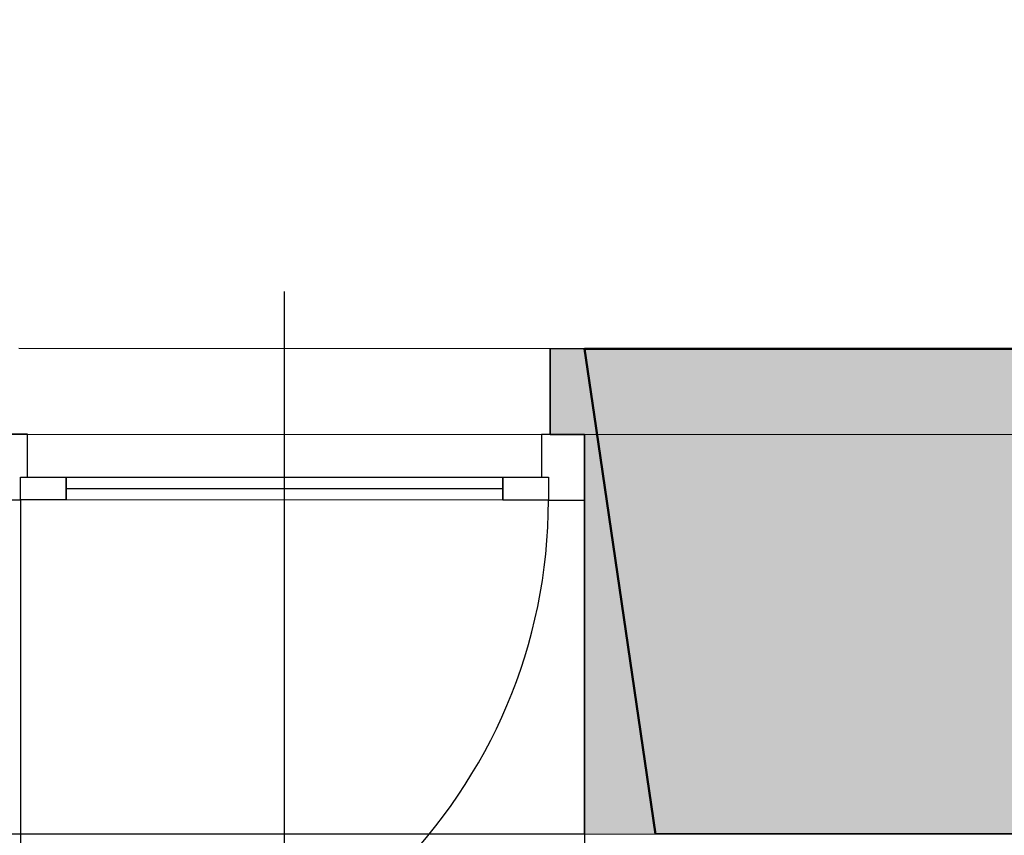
# Model space of a CAD drawing. Header units: millimetres. Extents: x -28017 to 3863, y -4271 to 20239.
# Tile 84 of 105: x -5685 to -3962, y 349 to 1777. Entities that reach past the tile are written whole.
import ezdxf

# ---------------------------------------------------------------- set-up
doc = ezdxf.new("R2010")
doc.units = ezdxf.units.MM
doc.header["$MEASUREMENT"] = 0
doc.linetypes.add('Wipeout_Contour', pattern=[1000, 0, -1000])
doc.linetypes.add('čárkovaná 3', pattern=[1.5, 1, -0.5])
for name, color, linetype in [('5._POHLED ZÁPADNÍ_2_2D prvky - obecné', 7, 'Continuous'), ('5._POHLED ZÁPADNÍ_2_Konstrukce - nosné', 7, 'Continuous'), ('5._POHLED ZÁPADNÍ_2_Nové_Konstrukce - nenosné', 7, 'Continuous'), ('5._POHLED ZÁPADNÍ_2_Nové_Konstrukce - nosné', 7, 'Continuous'), ('5._POHLED ZÁPADNÍ_2_Nové_Otvory – Dveře', 7, 'Continuous'), ('5._POHLED ZÁPADNÍ_2_Nové_Otvory – Značky dveří', 7, 'Continuous'), ('5._POHLED ZÁPADNÍ_2_Nové_Výplně – Řezové', 7, 'Continuous'), ('5._POHLED ZÁPADNÍ_2_Nové_Zóny', 7, 'Continuous'), ('5._POHLED ZÁPADNÍ_2_Výplně – Řezové', 7, 'Continuous')]:
    doc.layers.add(name, color=color, linetype=linetype)

msp = doc.modelspace()

# ---------------------------------------------------------------- hatches: boundary and pattern name
at = {"layer": '5._POHLED ZÁPADNÍ_2_Nové_Výplně – Řezové', "linetype": 'Continuous', "lineweight": 0, "true_color": 0xf2b2b2}
msp.add_hatch(color=9, dxfattribs=at).paths.add_polyline_path([(-4756.8, 1050.6), (-4696.8, 1050.6), (-4696.8, 935.6), (-4696.9, 350.6), (-4572.2, 350.6), (-4679.9, 1085.6), (-4696.8, 1200.6), (-4756.8, 1200.7)])
at = {"layer": '5._POHLED ZÁPADNÍ_2_Výplně – Řezové', "linetype": 'Continuous', "lineweight": 13}
msp.add_hatch(color=254, dxfattribs=at).paths.add_polyline_path([(-4696.8, 1200.6), (-4679.9, 1085.6), (-4572.2, 350.6), (-3041.9, 350.4), (-3041.8, 1200.4)])

# ---------------------------------------------------------------- linework, layer by layer
at = {"layer": '5._POHLED ZÁPADNÍ_2_2D prvky - obecné', "color": 8, "linetype": 'čárkovaná 3', "lineweight": 13}
msp.add_line((-5693, 1050.4), (-4682.6, 1050.4), dxfattribs=at)
at = {"layer": '5._POHLED ZÁPADNÍ_2_Konstrukce - nosné', "color": 7, "linetype": 'Continuous', "lineweight": 50}
for p, q in [((-4696.8, 1200.6), (-4679.9, 1085.6)), ((-4679.9, 1085.6), (-4572.2, 350.6))]:
    msp.add_line(p, q, dxfattribs=at)
at = {"layer": '5._POHLED ZÁPADNÍ_2_Konstrukce - nosné', "color": 7, "linetype": 'Continuous', "lineweight": 50, "flags": 128}
for points in [[(-3041.8, 1200.4), (-4696.8, 1200.6)], [(-4572.2, 350.6), (-3041.9, 350.4)]]:
    msp.add_lwpolyline(points, dxfattribs=at)
at = {"layer": '5._POHLED ZÁPADNÍ_2_Nové_Konstrukce - nenosné', "color": 1, "linetype": 'Continuous', "lineweight": 25, "flags": 128}
for points in [[(-4696.8, 1200.6), (-4756.8, 1200.7)], [(-4756.8, 1050.6), (-4756.8, 1200.7)], [(-4696.8, 1050.6), (-4756.8, 1050.6)], [(-4696.8, 935.6), (-4696.8, 1050.6)], [(-4696.9, 350.6), (-4696.8, 935.6)], [(-4696.9, 350.6), (-4572.2, 350.6)]]:
    msp.add_lwpolyline(points, dxfattribs=at)
at = {"layer": '5._POHLED ZÁPADNÍ_2_Nové_Otvory – Dveře', "color": 1, "linetype": 'Continuous', "lineweight": 25}
for p, q in [((-4756.8, 1200.7), (-5686.8, 1200.8)), ((-4756.8, 1200.7), (-4756.8, 1050.6)), ((-5671.8, 1050.8), (-5746.8, 1050.8)), ((-5671.8, 975.8), (-5671.8, 1050.8)), ((-4771.8, 1050.6), (-4771.8, 975.6)), ((-4696.8, 1050.6), (-4771.8, 1050.6)), ((-4756.8, 1050.6), (-4696.8, 1050.6)), ((-4756.8, 1050.6), (-4696.8, 1050.6)), ((-4696.8, 935.6), (-4696.8, 1050.6)), ((-4696.8, 1050.6), (-4696.8, 935.6)), ((-4696.8, 1050.6), (-4696.8, 935.6)), ((-5683.8, 935.8), (-5683.8, 975.8)), ((-5683.8, 975.8), (-5671.8, 975.8)), ((-5683.8, 975.8), (-5603.8, 975.8)), ((-5683.8, 935.8), (-5683.8, 975.8)), ((-5603.8, 975.8), (-5603.8, 935.8)), ((-4839.8, 935.6), (-4839.8, 975.6)), ((-4839.8, 975.6), (-4759.8, 975.6)), ((-4771.8, 975.6), (-4759.8, 975.6)), ((-4759.8, 975.6), (-4759.8, 935.6)), ((-4759.8, 975.6), (-4759.8, 935.6)), ((-4839.8, 955.6), (-5603.8, 955.8)), ((-5746.8, 935.8), (-5683.8, 935.8)), ((-5683.8, 935.8), (-5684, 11.8)), ((-5603.8, 935.8), (-5683.8, 935.8)), ((-4759.8, 935.6), (-4839.8, 935.6)), ((-4759.8, 935.6), (-4696.8, 935.6)), ((-4696.8, 935.6), (-4696.9, 350.6)), ((-4696.9, 350.6), (-5746.9, 350.8))]:
    msp.add_line(p, q, dxfattribs=at)
at = {"layer": '5._POHLED ZÁPADNÍ_2_Nové_Otvory – Dveře', "color": 1, "linetype": 'Continuous', "lineweight": 25, "flags": 128}
for points in [[(-4839.8, 955.6), (-5603.8, 955.8), (-5603.8, 975.8), (-4839.8, 975.6)], [(-4839.8, 935.6), (-5603.8, 935.8), (-5603.8, 955.8), (-4839.8, 955.6)]]:
    msp.add_lwpolyline(points, close=True, dxfattribs=at)
at = {"layer": '5._POHLED ZÁPADNÍ_2_Nové_Otvory – Dveře', "color": 1, "linetype": 'Continuous', "lineweight": 25}
msp.add_arc((-5683.8, 935.8), 924, 269.9912, 359.9912, dxfattribs=at)
at = {"layer": '5._POHLED ZÁPADNÍ_2_Nové_Otvory – Značky dveří', "color": 1, "linetype": 'Continuous', "lineweight": 25}
msp.add_line((-5222, -45.1), (-5221.8, 1300.7), dxfattribs=at)
at = {"layer": '5._POHLED ZÁPADNÍ_2_Nové_Zóny', "color": 1, "linetype": 'Continuous', "lineweight": 25, "flags": 128}
msp.add_lwpolyline([(-7316.5, 1051.1), (-1041.7, 1050.4), (-1041.7, 7304.2), (-7155.2, 7936)], close=True, dxfattribs=at)

# ---------------------------------------------------------------- next in the draw order: wipeouts: each hides what was drawn before it
at = {"color": 254, "linetype": 'Wipeout_Contour', "lineweight": 0, "ltscale": 17748.141109}
msp.add_wipeout([(-4696.9, 190.6), (-2762.4, 190.3), (-2762.4, 340.3), (-2762.4, 350.3), (-4696.9, 350.6)], dxfattribs=at).dxf.layer = '5._POHLED ZÁPADNÍ_2_Nové_Výplně – Řezové'

# ---------------------------------------------------------------- next in the draw order: linework, layer by layer
at = {"layer": '5._POHLED ZÁPADNÍ_2_Nové_Konstrukce - nosné', "color": 1, "linetype": 'Continuous', "lineweight": 25}
for q in [(-4696.9, 190.6), (-4696.9, 350.6)]:
    msp.add_line((-4696.9, 640.6), q, dxfattribs=at)
at = {"layer": '5._POHLED ZÁPADNÍ_2_Nové_Konstrukce - nosné', "color": 1, "linetype": 'Continuous', "lineweight": 25, "flags": 128}
msp.add_lwpolyline([(-2762.4, 350.3), (-4696.9, 350.6)], dxfattribs=at)
at = {"layer": '5._POHLED ZÁPADNÍ_2_Nové_Otvory – Dveře', "color": 1, "linetype": 'Continuous', "lineweight": 25}
for q in [(-4696.9, 350.6), (-4696.9, 190.6)]:
    msp.add_line((-4696.9, 640.6), q, dxfattribs=at)

doc.saveas('drawing.dxf')
